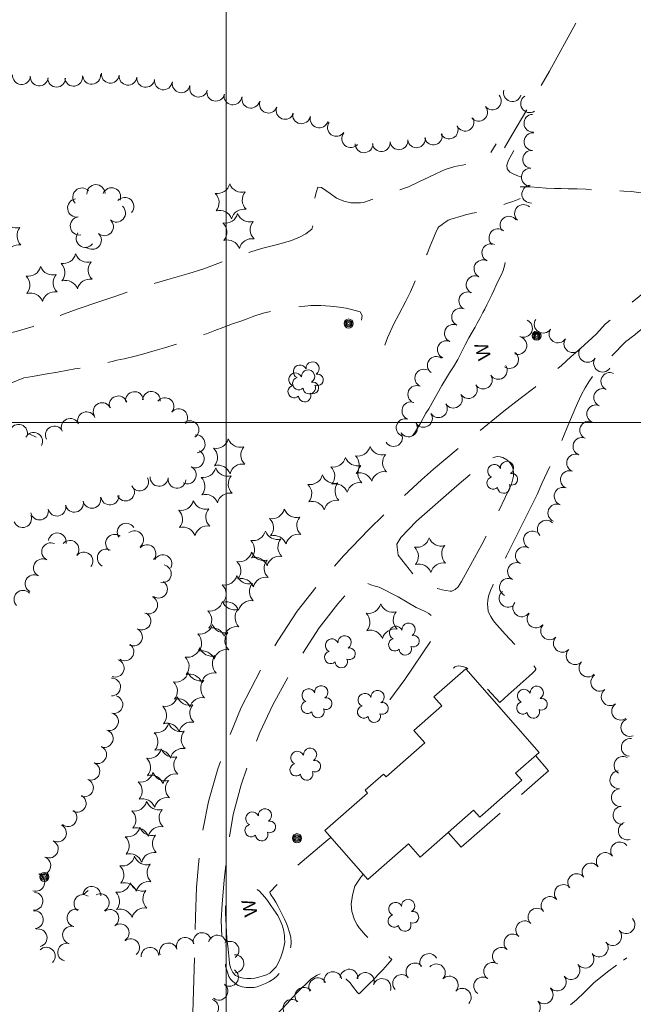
# Model space of a CAD drawing. Header units: feet. Extents: x 188458 to 190640, y 253500 to 255059.
# Tile 13 of 16: x 189908 to 190182, y 253740 to 254180. Entities that reach past the tile are written whole.
import ezdxf
from ezdxf.enums import TextEntityAlignment as Align

# ---------------------------------------------------------------- set-up
doc = ezdxf.new("R2010")
doc.units = ezdxf.units.FT
doc.header["$MEASUREMENT"] = 0
doc.linetypes.add('DGN Style 3', pattern=[44.535406, 31.811004, -12.724402])
doc.linetypes.add('DGN Style 6', pattern=[60.50453, 0.031811, -12.724402, 22.267703, -12.724402, 0.031811, -12.724402])
for name, color, linetype, lineweight in [('E_DWY', 73, 'DGN Style 3', 0), ('E_LAND_Vegetation', 21, 'Continuous', 0), ('E_MAP_GridLines', 251, 'Continuous', 0), ('E_MISCPROP', 40, 'Continuous', 0), ('E_MISCPROP_HvyDash', 54, 'DGN Style 3', 13), ('E_MISCPROP_HvyLine', 54, 'Continuous', 13), ('E_MISCPROP_Railing', 40, 'Continuous', 0), ('E_WTR', 251, 'DGN Style 6', 0)]:
    doc.layers.add(name, color=color, linetype=linetype, lineweight=lineweight)
doc.styles.add('Style-IGR_FONT_0', font='IGR_FONT_0.shx')

# ---------------------------------------------------------------- blocks, each defined once
blk = doc.blocks.new('POLE_6')
at = {"layer": 'E_MISCPROP', "color": 20, "linetype": 'Continuous', "lineweight": 0}
for centre, radius in [((-0.01, 0.02), 2.02), ((-0.01, 0.03), 1.52), ((0, -0.01), 1.01), ((0, 0), 0.502)]:
    blk.add_circle(centre, radius, dxfattribs=at)
blk = doc.blocks.new('WAL_3')
at = {"layer": 'E_MISCPROP_Railing', "color": 40, "linetype": 'Continuous', "lineweight": 0, "style": 'Style-IGR_FONT_0'}
blk.add_text('W', height=6, rotation=0, dxfattribs=at).set_placement((-2.27, -0.34), align=Align.MIDDLE_LEFT)
blk = doc.blocks.new('POLE_7')
at = {"layer": 'E_MISCPROP', "color": 20, "linetype": 'Continuous', "lineweight": 0}
for centre, radius in [((-0.01, 0.02), 2.02), ((-0.01, 0.03), 1.52), ((0, -0.01), 1.01), ((0, 0), 0.502)]:
    blk.add_circle(centre, radius, dxfattribs=at)
blk = doc.blocks.new('WAL_4')
at = {"layer": 'E_MISCPROP_Railing', "color": 40, "linetype": 'Continuous', "lineweight": 0, "style": 'Style-IGR_FONT_0'}
blk.add_text('W', height=6, rotation=359.9999, dxfattribs=at).set_placement((-2.27, -0.34), align=Align.MIDDLE_LEFT)
blk = doc.blocks.new('PINEL_1')
at = {"layer": 'E_LAND_Vegetation', "color": 93, "linetype": 'Continuous', "lineweight": 0}
for centre, start, end in [((-8.14, 7.32), 275.2112, 0.9761), ((2.26, 10.71), 215.2112, 300.9761), ((10.41, 3.41), 155.2112, 240.9761), ((-10.4, -3.39), 335.2112, 60.9761), ((8.15, -7.3), 95.2112, 180.9761), ((-2.25, -10.7), 35.2112, 120.9761)]:
    blk.add_arc(centre, 5.72, start, end, dxfattribs=at)
blk = doc.blocks.new('TREE_5')
at = {"layer": 'E_LAND_Vegetation', "color": 93, "linetype": 'Continuous', "lineweight": 0}
for centre, radius, start, end in [((-1.47, 4.28), 2.78, 1.3944, 209.1674), ((3.57, 2.42), 2.97, 278.4235, 139.6574), ((-4.47, 0.2), 2.78, 78.0715, 279.0825), ((-2.01, -4.2), 2.61, 140.7796, 358.7122), ((3.46, -3.43), 2.97, 196.0744, 79.0476)]:
    blk.add_arc(centre, radius, start, end, dxfattribs=at)

msp = doc.modelspace()

# ---------------------------------------------------------------- linework, layer by layer
at = {"layer": 'E_DWY', "color": 51, "linetype": 'DGN Style 3', "lineweight": 0, "flags": 128}
for points in [[(190368.29, 254570.21), (190315.54, 254473.63), (190290.36, 254425.43), (190256.72, 254362.88), (190218.53, 254291.49), (190196.3, 254250.97), (190177.2, 254216.32), (190144.63, 254157.17), (190127.79, 254128.56), (190124.47, 254122.88)], [(189840.33, 254023.12), (189859.36, 254029.41), (189863.74, 254030.51), (189868.65, 254031.55), (189875.24, 254033.31), (189880.11, 254034.58), (189884.24, 254035.67), (189888.88, 254036.53), (189893.9, 254037.76), (189899.73, 254039.29), (189906.12, 254040.67), (189913.65, 254042.94), (189920.08, 254045.5), (189925.68, 254047.93), (189927.67, 254048.63), (189933.43, 254050.79), (189943.56, 254054.15), (189949.74, 254056.18), (189958.33, 254059.3), (189966.78, 254061.97), (189974.92, 254064.24), (189983.27, 254066.65), (189990.05, 254068.72), (189998.18, 254071.84), (190005.46, 254074.55), (190011.02, 254076.34), (190015.79, 254077.78), (190023.48, 254079.75), (190029.22, 254081.44), (190033.05, 254083), (190035.64, 254084.35), (190038.24, 254086.42), (190039.43, 254089.74), (190039.44, 254092.08), (190038.78, 254095.22), (190038.74, 254096.52), (190039.29, 254099.22), (190040.16, 254102.88), (190040.93, 254105.22), (190042.61, 254105.19), (190046.52, 254102.36), (190049.34, 254100.33), (190052.57, 254098.97), (190055.67, 254098.33), (190060.04, 254098.31), (190060.04, 254098.31), (190061.47, 254098.48), (190065.79, 254099.91), (190069.8, 254101.25), (190075.77, 254103.36), (190081.52, 254105.48), (190086.14, 254107.6), (190090.64, 254109.74), (190094.09, 254111.39), (190097.88, 254113.23), (190102.25, 254114.51), (190105.54, 254115.16), (190108.76, 254115.6), (190112.38, 254116.56), (190115.01, 254117.97), (190117.09, 254119.38), (190118.34, 254120.69), (190120.76, 254124.6)], [(190128.63, 254121.7), (190127.67, 254119.99), (190126.18, 254117.36), (190125.47, 254115.16), (190125.69, 254113.49), (190126.89, 254111.93), (190128.3, 254111.22), (190130.63, 254110.24), (190131.72, 254109.87)], [(189966.42, 253641.85), (189975.05, 253675.33), (189978.05, 253688.97), (189981.45, 253706.66), (189983.11, 253719.73), (189984.97, 253733.8), (189985.13, 253736.19), (189986.24, 253779.04), (189986.75, 253792.21), (189987.62, 253802.46), (189988.89, 253814.57), (189992.02, 253830.68), (189996.33, 253845.23), (190001.5, 253859.83), (190006.73, 253872.57), (190015.8, 253890.31), (190023.11, 253902.51), (190031.8, 253915.71), (190041.27, 253927.88), (190052.47, 253940.39), (190063.79, 253952.23), (190074.61, 253962.85), (190087.37, 253974.4), (190092.7, 253979.13), (190105.57, 253990.05), (190112.21, 253995.4), (190115.21, 253997.77), (190124.17, 254005.08), (190131.46, 254010.72), (190138.09, 254015.88), (190141.14, 254018.4), (190143.64, 254020.25), (190149.88, 254025.6), (190154.06, 254029.44), (190158.4, 254033.1), (190165.46, 254039.57), (190169.57, 254044.17), (190174.49, 254048.15), (190180.19, 254052.76), (190187.81, 254058.93), (190192.87, 254062.41), (190196.02, 254064.38), (190200.65, 254067.42), (190207.07, 254071.53), (190210.5, 254073.96), (190211.93, 254075.03), (190214.89, 254077.27), (190218.01, 254079.71), (190220.23, 254081.74), (190222.05, 254083.45), (190224.39, 254085.51), (190227.47, 254088.55), (190228.88, 254090.23), (190230.18, 254091.88), (190231.13, 254093.36), (190231.69, 254094.61), (190232.21, 254096.19), (190232.51, 254097.98), (190232.6, 254099.41), (190232.5, 254101.29), (190232.1, 254103.92), (190231.44, 254106.19), (190230.43, 254107.95), (190229.44, 254109.36), (190228.85, 254110.02), (190227.39, 254111.17), (190225.75, 254112.14), (190223.93, 254112.73), (190222.46, 254112.97), (190221.04, 254113.11), (190219.39, 254112.8), (190218.03, 254112.38), (190216.55, 254112.2)], [(190131.52, 254105.41), (190132.45, 254105.43), (190135.93, 254105.39), (190139.58, 254105.11), (190143.11, 254104.88), (190146.8, 254104.7), (190149.85, 254104.6), (190152.85, 254104.57), (190156.87, 254104.45), (190160.79, 254104.33), (190164.24, 254103.99), (190171.68, 254103.89), (190174.79, 254103.68), (190177.73, 254103.48), (190181.1, 254103.29), (190184.58, 254102.88), (190188.4, 254102.41), (190191.4, 254101.84), (190194.06, 254101.34), (190197.29, 254100.04), (190200.7, 254098.7), (190204.39, 254097.3), (190208.14, 254095.89), (190212.94, 254094.01), (190216.81, 254092.6), (190219.06, 254091.75), (190226.81, 254087.9)], [(190070.95, 254034.68), (190072.14, 254037.97), (190075.01, 254044.15), (190077.2, 254048.33), (190080.33, 254054.3), (190082.4, 254058.51), (190083.89, 254061.84), (190085.15, 254064.9), (190086.2, 254067.46), (190087.93, 254071.34), (190089.82, 254075.51), (190091.13, 254078.64), (190092.62, 254082.2), (190093.79, 254085.03), (190094.63, 254086.89), (190095.15, 254087.48), (190096.5, 254088.53), (190097.37, 254089.22), (190098.25, 254089.74), (190099.27, 254090.5), (190100.5, 254090.95), (190102.09, 254091.4), (190104.05, 254091.98), (190105.61, 254092.42), (190107.06, 254092.83), (190110.12, 254093.57), (190112.77, 254094.19), (190115.18, 254094.89), (190117.18, 254095.57), (190120.11, 254096.34), (190122.54, 254097.04), (190125.33, 254097.93), (190127.67, 254098.75), (190129.42, 254099.28), (190130.89, 254099.85), (190131.5, 254100.13)], [(189903.68, 254017.64), (189909.57, 254020.06), (189913.44, 254020.66), (189919.12, 254021.61), (189924.51, 254022.6), (189929.18, 254023.42), (189932.37, 254023.99), (189936.03, 254024.55), (189940.39, 254025.28), (189943.29, 254025.94), (189946.32, 254026.77), (189949.67, 254027.52), (189951.12, 254027.98), (189954.36, 254028.56), (189959.32, 254029.7), (189963.19, 254030.7), (189968.19, 254032.19), (189972.44, 254033.42), (189978.1, 254035.24), (189982.88, 254036.91), (189987.82, 254038.74), (189991.17, 254039.77), (189994.97, 254041.19), (189998.88, 254042.64), (190002.76, 254044.12), (190006.5, 254045.41), (190009.36, 254046.38), (190012.33, 254047.54), (190016.58, 254048.91), (190020.92, 254049.86), (190025.65, 254050.88), (190030.52, 254051.51), (190037.89, 254052.36), (190042.33, 254052.33), (190046.49, 254052.1), (190050.74, 254051.62), (190053.68, 254051.16), (190056, 254050.57), (190059.92, 254049.6), (190060.76, 254047.93), (190060.48, 254045.06), (190059.88, 254042.37), (190059.23, 254040.11), (190058.36, 254037.8)], [(190311.42, 253995.68), (190308.91, 253995.58), (190305.47, 253995.21), (190302.47, 253994.61), (190299.59, 253993.76), (190296.83, 253992.63), (190294.07, 253991.67), (190291.14, 253990.98), (190288.38, 253990.78), (190285.72, 253991), (190282.62, 253991.56), (190279.54, 253992.27), (190275.18, 253993.38), (190272.53, 253994.67), (190269.8, 253996.26), (190267.25, 253997.86), (190264.81, 253999.41), (190262.3, 254001.06), (190259.53, 254002.88), (190257.41, 254004.46), (190256.09, 254005.52), (190213.76, 254044.39), (190212.49, 254045.13), (190210.91, 254045.95), (190208.82, 254046.95), (190207.09, 254047.44), (190204.85, 254047.79), (190202.92, 254048.03), (190201.31, 254048.12), (190199.12, 254047.96), (190197.39, 254047.65), (190195.6, 254046.81), (190193.54, 254045.85), (190191.04, 254044.67), (190189.16, 254043.73), (190187.79, 254042.96), (190186.06, 254042), (190184.25, 254040.55), (190182.66, 254039.32), (190181.15, 254038.08), (190179.67, 254037.06), (190178.72, 254036.26), (190165.63, 254023.02), (190164.32, 254021.26), (190162.21, 254018.25), (190160.51, 254015.51), (190158.93, 254012.54), (190157.12, 254008.66), (190155.53, 254005.26), (190153.55, 254000.38), (190149.13, 253989.83), (190145.97, 253983.11), (190141.08, 253972.81), (190139.01, 253967.82)], [(190085.09, 253955.88), (190103.19, 253971.7), (190116.17, 253982.85), (190118.57, 253983.96), (190120.52, 253984.65), (190121.28, 253984.86), (190122.43, 253984.74), (190123.63, 253984.4), (190125.43, 253983.4), (190126.53, 253982.47), (190127.66, 253980.89), (190128.35, 253979.2), (190128.5, 253977.46), (190128.4, 253975.99), (190128, 253974.22), (190127.5, 253972.48), (190121.13, 253958.74), (190114.33, 253945.48)], [(190139.01, 253967.82), (190125.36, 253940.45), (190120.07, 253929.46), (190119.16, 253927.24), (190118.14, 253924.92), (190117.34, 253922.46), (190116.98, 253920.45), (190116.89, 253918.95), (190117, 253917.41), (190117.2, 253915.73), (190117.53, 253914.6), (190118.29, 253913.29), (190119.2, 253911.89), (190120.03, 253910.74), (190124.79, 253905.39), (190132.3, 253897.34), (190138.42, 253890.11), (190138.46, 253889.84), (190137.94, 253889.08), (190136.89, 253888.02), (190135.54, 253886.72), (190134.2, 253885.51), (190132.84, 253884.25), (190131.48, 253883.06), (190129.98, 253881.7), (190128.57, 253880.48), (190127.45, 253879.49), (190126.2, 253878.39), (190122.29, 253874.89), (190109.93, 253888.59), (190109.16, 253889.17), (190107.94, 253890.03), (190107.08, 253890.51), (190105.85, 253890.95), (190104.7, 253891.18), (190103.97, 253891.22), (190103.16, 253891.13), (190102.26, 253890.79), (190101.72, 253890.4), (190101.49, 253890.18)], [(190083.43, 253932.45), (190076.86, 253940.81), (190076.44, 253944.32), (190076.23, 253945.66), (190078.02, 253948.61), (190085.09, 253955.88)], [(190114.34, 253945.5), (190106.1, 253930.57), (190105.17, 253928.93), (190103.67, 253926.63), (190102.44, 253925.43), (190100.96, 253924.71), (190100.11, 253924.6), (190098.23, 253924.96), (190096.51, 253925.29), (190094.54, 253925.8), (190092.5, 253926.61), (190090.64, 253927.43), (190088.82, 253928.55), (190086.93, 253929.64), (190083.43, 253932.45)], [(190073.21, 253876.09), (190079.95, 253885.09), (190091.4, 253902.21), (190092.62, 253904.39), (190093.48, 253906.34), (190093.85, 253908.28), (190093.56, 253910.76), (190092.75, 253912.44), (190091.77, 253913.75), (190090.56, 253914.65), (190089, 253915.62), (190086.99, 253916.52), (190084.97, 253917.36), (190076.92, 253922.06), (190068.42, 253926.47), (190066.68, 253926.94), (190064.69, 253927.52), (190063.13, 253928.13), (190061.85, 253928.3), (190060.83, 253928.41), (190060.06, 253928.32), (190058.95, 253927.96), (190057.58, 253927.38), (190056.39, 253926.41), (190055.12, 253924.92), (190049.91, 253919.02), (190041.64, 253908.28), (190033.3, 253895.49), (190027.49, 253886.04), (190020.83, 253873.86), (190015.09, 253861.48), (190010.81, 253850.16), (190006.74, 253838.08), (190003.19, 253824.8), (190000.56, 253808.99), (189999.1, 253795.51), (189998.19, 253784.87), (189997.75, 253777.47), (189998.13, 253767.84), (189999.75, 253756.97), (190000.3, 253755.18), (190001.23, 253752.31), (190001.89, 253751.2), (190002.92, 253750.09), (190004.34, 253749.03), (190005.42, 253748.43), (190007.15, 253747.71), (190008.99, 253747.5), (190010.78, 253747.4), (190012.39, 253747.46), (190013.9, 253747.79), (190017.56, 253749.19), (190019.35, 253750.1), (190021.26, 253751.38), (190022.75, 253752.61), (190023.76, 253753.8), (190024.72, 253755.34), (190025.64, 253756.84), (190026.66, 253758.7), (190027.94, 253761.53), (190028.5, 253763.54), (190028.88, 253765.69), (190029.02, 253767.58), (190028.9, 253770.01), (190028.3, 253772.03), (190027.53, 253774.39), (190026.94, 253776.04), (190026.09, 253777.98), (190025.11, 253779.84), (190024.29, 253781.62), (190023.25, 253783.75), (190022.19, 253785.58), (190021.16, 253787.27), (190020.14, 253788.81), (190019.71, 253789.55), (190019.46, 253790.04), (190024.4, 253795.25), (190033.94, 253803.86), (190045.61, 253813.69), (190046.74, 253814.57)], [(190061.32, 253797.94), (190060.21, 253796.86), (190057.59, 253792.73), (190056.42, 253788.74), (190055.88, 253784.65), (190056.22, 253781.5), (190057.3, 253777.72), (190058.55, 253775.41), (190059.4, 253774.19), (190060.53, 253772.89), (190061.4, 253771.9), (190062.21, 253771), (190063.43, 253769.86), (190064.83, 253768.52), (190066.58, 253766.88), (190068.08, 253765.46), (190069.5, 253763.98), (190070.81, 253762.85), (190072.26, 253761.74), (190073.23, 253760.73), (190073.57, 253760.38), (190074, 253760.01), (190072.13, 253757.69), (190070.02, 253755.41), (190067.75, 253753.06), (190065.8, 253750.94), (190064.21, 253749.33), (190062.41, 253747.55), (190060.73, 253746), (190059.69, 253744.98), (190059.35, 253744.66), (190058.56, 253745.4), (190056.92, 253747.44), (190055.4, 253749.48), (190053.68, 253751.2), (190051.29, 253753.04), (190049.11, 253754.08), (190047.42, 253754.62), (190045.83, 253754.71), (190043.85, 253754.34), (190040.67, 253753.04), (190037.82, 253751.13), (190035.7, 253749.17), (190033.78, 253747.28), (190031.8, 253745.21), (190029.62, 253742.95), (190027.28, 253740.35), (190025.03, 253737.98), (190022.28, 253735.3), (190019.52, 253732.23), (190016.74, 253728.93), (190014.17, 253726.22), (190011.85, 253723.54), (190009.89, 253721.25), (190007.83, 253718.65), (190004.93, 253714.41), (190003.01, 253711.61), (190001.1, 253708.87), (189999.26, 253705.99), (189997.62, 253703.22), (189996.31, 253700.55), (189995.06, 253698.03), (189994.13, 253695.7), (189993.17, 253693.04), (189991.93, 253689.22), (189990.94, 253686.3), (189990.09, 253683.97), (189989.29, 253681.38), (189988.56, 253678.59), (189987.8, 253675.36), (189987.31, 253673.62), (189984.85, 253664.42), (189978.89, 253642.22)]]:
    msp.add_lwpolyline(points, dxfattribs=at)
at = {"layer": 'E_LAND_Vegetation', "color": 93, "linetype": 'Continuous', "lineweight": 0}
for p, q in [((189915, 253993.44), (189911.95, 253995.01)), ((189938.26, 253790.86), (189936.36, 253789.14))]:
    msp.add_line(p, q, dxfattribs=at)
for centre, radius, start, end in [((189908.46, 254155.14), 3.98, 175.4878, 355.4725), ((189939.82, 254155.27), 3.98, 184.7713, 4.756), ((189948.16, 254155.78), 3.98, 173.4927, 353.4774), ((189956.07, 254154.88), 3.98, 173.4927, 353.4774), ((189916.38, 254154.52), 3.98, 175.6693, 355.6539), ((189924.17, 254153.99), 3.98, 179.7647, 359.7494), ((189931.78, 254154.38), 3.98, 188.5862, 8.5708), ((189964.02, 254153.9), 3.98, 171.9417, 351.9264), ((189971.9, 254152.78), 3.98, 171.9417, 351.9264), ((189979.87, 254151.48), 3.98, 167.968, 347.9526), ((189987.67, 254149.53), 3.98, 165.7164, 345.701), ((189995.35, 254147.71), 3.98, 167.5771, 347.5618), ((190003, 254146.07), 3.98, 171.1053, 351.09), ((190119.03, 254143.82), 3.98, 219.1163, 39.101), ((190127.98, 254147.57), 3.98, 163.9095, 343.8942), ((190011.03, 254144.58), 3.98, 165.0592, 345.0439), ((190018.89, 254142.37), 3.98, 159.4647, 339.4494), ((190135.68, 254142.59), 3.98, 122.2314, 302.2161), ((190026.34, 254139.57), 3.98, 159.4647, 339.4494), ((190033.67, 254137.62), 3.98, 169.0227, 349.0074), ((190112.85, 254138.77), 3.98, 219.5584, 39.543), ((190137.14, 254133.83), 3.98, 93.0932, 273.0778), ((190041.57, 254135.75), 3.98, 164.298, 344.2826), ((190049.27, 254131.98), 3.98, 145.0709, 325.0556), ((190106.83, 254134.32), 3.98, 206.9834, 26.968), ((190055.68, 254126.95), 3.98, 139.7653, 319.7499), ((190092.62, 254128.13), 3.98, 197.2357, 17.2204), ((190099.69, 254130.79), 3.98, 207.4927, 27.4773), ((190137.22, 254125.61), 3.98, 85.4517, 265.4364), ((190061.63, 254124.66), 3.98, 180.328, 0.3127), ((190069.35, 254125.15), 3.98, 186.2053, 6.19), ((190077.27, 254125.99), 3.98, 186.0423, 6.027), ((190085.08, 254126.9), 3.98, 188.7094, 8.694), ((190136.58, 254117.68), 3.98, 85.4517, 265.4364), ((190135.95, 254109.74), 3.98, 85.4517, 265.4364), ((189935.47, 254100.86), 4.06, 42.9295, 222.9141), ((189941.77, 254102.33), 4.06, 1.9515, 181.9361), ((189948.74, 254100.94), 4.06, 338.7576, 158.7423), ((190136.2, 254102.14), 3.98, 94.8161, 274.8008), ((189933.16, 254095.96), 4.06, 98.4755, 278.4602), ((189954.65, 254096.63), 4.06, 319.1385, 139.1231), ((189950.94, 254093.7), 4.06, 228.3806, 48.3653), ((190132.93, 254093.48), 3.98, 47.6819, 227.6665), ((189934.35, 254087.92), 4.06, 98.4755, 278.4602), ((189945.54, 254087.62), 4.06, 228.3806, 48.3653), ((190126.47, 254088.27), 3.98, 38.0328, 218.0175), ((189936.97, 254082.38), 4.06, 142.8652, 322.8499), ((189940.14, 254081.55), 4.06, 228.3806, 48.3653), ((190121.48, 254082.69), 3.98, 50.2597, 230.2444), ((190118.34, 254075.98), 3.98, 65.6227, 245.6073), ((190114.78, 254068.78), 3.98, 63.5317, 243.5164), ((190111.28, 254061.65), 3.98, 63.9775, 243.9621), ((190108.03, 254054.48), 3.98, 66.2671, 246.2518), ((190104.8, 254047.2), 3.98, 66.0869, 246.0715), ((190132.96, 254042.15), 3.97, 246.3983, 66.383), ((190141.7, 254043.99), 3.97, 146.7873, 326.772), ((190101.58, 254039.92), 3.98, 66.2011, 246.1857), ((190148.34, 254039.64), 3.97, 146.7873, 326.772), ((190098.42, 254032.64), 3.98, 66.7229, 246.7075), ((190130.42, 254034.46), 3.97, 250.973, 70.9577), ((190154.99, 254035.29), 3.97, 146.7873, 326.772), ((190161.63, 254030.94), 3.97, 146.7873, 326.772), ((190093.94, 254025.57), 3.98, 54.3505, 234.3352), ((190126.73, 254028.2), 3.97, 234.293, 54.2776), ((190168.28, 254026.58), 3.97, 146.7873, 326.772), ((190088.36, 254019.9), 3.97, 66.6478, 246.6325), ((190121.67, 254023.33), 3.97, 212.6402, 32.6249), ((190114.98, 254019.05), 3.97, 212.6402, 32.6249), ((190171.52, 254018.43), 3.97, 64.7085, 244.6932), ((190085.21, 254012.61), 3.97, 66.6478, 246.6325), ((190108.29, 254014.76), 3.97, 212.6402, 32.6249), ((190168.34, 254011.24), 3.97, 66.8393, 246.824), ((189951.73, 254007.93), 4, 18.5305, 198.5152), ((189959.01, 254009.85), 4, 6.8437, 186.8284), ((189966.56, 254009.91), 4, 355.6988, 175.6835), ((189972.58, 254007.14), 4, 322.0049, 141.9895), ((190101.6, 254010.48), 3.97, 212.6402, 32.6249), ((189944.55, 254004.92), 4, 24.0167, 204.0014), ((189978.76, 254002.19), 4, 320.0199, 140.0045), ((190082.58, 254005.28), 3.97, 71.0151, 250.9998), ((190094.91, 254006.19), 3.97, 212.6402, 32.6249), ((190165.21, 254003.93), 3.97, 66.8393, 246.824), ((189930.28, 253997.86), 4, 24.1799, 204.1646), ((189937.56, 254000.84), 4, 20.9088, 200.8935), ((190079.99, 253997.77), 3.97, 71.0151, 250.9998), ((190088.22, 254001.91), 3.97, 212.6402, 32.6249), ((189907.16, 253995.2), 4, 340.9812, 160.9659), ((189923.18, 253994.45), 4, 27.3072, 207.2919), ((189983.79, 253996.82), 4, 303.8602, 123.8449), ((190081.53, 253997.63), 3.97, 212.6402, 32.6249), ((190162.09, 253996.63), 3.97, 66.8393, 246.824), ((189913.93, 253991.64), 4, 332.7559, 152.7406), ((189986.55, 253990.49), 4, 276.2747, 96.2594), ((190074.84, 253993.34), 3.97, 212.6402, 32.6249), ((190159.04, 253989.39), 3.97, 69.3704, 249.3551), ((189986.18, 253983.77), 4, 243.3225, 63.3072), ((190156.24, 253981.96), 3.97, 69.3704, 249.3551), ((189982.59, 253976.63), 4, 243.3225, 63.3072), ((189961.31, 253973.53), 4, 207.3072, 27.2919), ((189970.01, 253975.53), 4, 176.1246, 356.1093), ((189977.98, 253974.7), 4, 175.1642, 355.1489), ((190153.44, 253974.52), 3.97, 69.3704, 249.3551), ((189954.99, 253968.99), 4, 204.7828, 24.7675), ((190150.64, 253967.09), 3.97, 69.3704, 249.3551), ((189939.93, 253965.71), 4, 192.6171, 12.6018), ((189948, 253967.18), 4, 186.3961, 6.3808), ((189916.53, 253960.48), 4, 192.6171, 12.6018), ((189924.33, 253962.22), 4, 192.6171, 12.6018), ((189932.13, 253963.97), 4, 192.6171, 12.6018), ((190147.82, 253959.61), 3.97, 68.0681, 248.0527), ((189908.98, 253957.11), 4, 200.7202, 20.7049), ((189955.29, 253950.98), 4, 33.1375, 213.1222), ((190143.11, 253952.37), 3.97, 44.153, 224.1377), ((189924.46, 253946.68), 4, 350.2196, 170.2043), ((189950.1, 253946.05), 4, 52.7261, 232.7108), ((189959.02, 253947.68), 4, 308.5791, 128.5638), ((190136.97, 253947.57), 3.98, 62.5364, 242.5211), ((189921.53, 253942.27), 4, 65.0624, 245.0471), ((189930.15, 253943.33), 4, 318.572, 138.5567), ((189964.55, 253941.42), 4, 318.6305, 138.6151), ((190133.33, 253940.51), 3.98, 62.7696, 242.7543), ((189936.35, 253938.12), 4, 321.5281, 141.5128), ((189946.38, 253939.41), 4, 62.9996, 242.9843), ((189971.69, 253936.94), 4, 331.8834, 151.8681), ((189917.85, 253935.07), 4, 62.591, 242.5757), ((189971.47, 253932.43), 4, 259.3926, 79.3773), ((190129.81, 253933.43), 3.98, 64.1784, 244.1631), ((189914.1, 253927.99), 4, 61.9825, 241.9672), ((189969.75, 253925.58), 4, 236.3719, 56.3566), ((190126.18, 253926.37), 3.98, 64.5095, 244.4941), ((189909.14, 253921), 4, 43.6844, 223.669), ((189965.31, 253918.53), 4, 245.9762, 65.9608), ((190126.06, 253921.41), 3.98, 128.536, 308.5207), ((190132.17, 253917.19), 3.98, 142.756, 322.7406), ((189962.29, 253911.32), 4, 241.4985, 61.4831), ((190138.49, 253912.21), 3.98, 140.2789, 320.2635), ((190144.61, 253906.89), 3.98, 135.8806, 315.8653), ((189958.53, 253904.16), 4, 244.0902, 64.0748), ((190150.32, 253901.35), 3.98, 135.8806, 315.8653), ((189954.7, 253897.54), 4, 235.1785, 55.1632), ((190156.03, 253895.81), 3.98, 135.8806, 315.8653), ((189950.37, 253890.26), 4, 249.5616, 69.5463), ((190161.74, 253890.27), 3.98, 135.8806, 315.8653), ((190167.03, 253883.9), 3.98, 125.9947, 305.9794), ((189948.75, 253881.82), 4, 269.5305, 89.5152), ((189949.81, 253873.95), 3.98, 255.5813, 75.566), ((190171.71, 253877.46), 3.98, 125.9947, 305.9794), ((190176.38, 253871.02), 3.98, 125.9947, 305.9794), ((189947.82, 253866.36), 3.98, 252.6823, 72.6669), ((190180.46, 253863.69), 3.98, 112.3246, 292.3092), ((189945.45, 253858.76), 3.98, 252.6823, 72.6669), ((190180.67, 253854.77), 3.98, 82.3024, 262.2871), ((189942.52, 253851.58), 3.98, 247.4027, 67.3874), ((189939.5, 253844.16), 3.98, 249.0033, 68.9879), ((190177.37, 253846.75), 3.98, 61.4289, 241.4135), ((190175.57, 253840.31), 3.98, 95.0682, 275.0529), ((189936.65, 253836.73), 3.98, 249.0033, 68.9879), ((190176.27, 253832.38), 3.98, 95.0682, 275.0529), ((189933.36, 253829.78), 3.98, 241.939, 61.9237), ((189929.24, 253823.44), 3.98, 231.978, 51.9626), ((190176.93, 253824.5), 3.98, 96.205, 276.1897), ((190179.32, 253817.44), 3.98, 109.1264, 289.1111), ((189924.57, 253816.56), 3.98, 242.8934, 62.878), ((189920.92, 253809.39), 3.98, 245.1428, 65.1274), ((190175.93, 253808.53), 3.98, 36.3904, 216.3751), ((190169.52, 253803.81), 3.98, 36.3904, 216.3751), ((189917.56, 253801.99), 3.98, 250.2585, 70.2432), ((190163.12, 253799.09), 3.98, 36.3904, 216.3751), ((189914.87, 253794.5), 3.98, 250.2585, 70.2432), ((190156.71, 253794.37), 3.98, 36.3904, 216.3751), ((189914.08, 253786.03), 3.98, 265.9046, 85.8893), ((189939.96, 253788.67), 3.98, 356.4977, 176.4824), ((190150.75, 253789.47), 3.98, 42.4774, 222.4621), ((189935.94, 253785.03), 3.98, 53.8844, 233.8691), ((189943.77, 253785.37), 3.98, 298.0933, 118.078), ((190144.81, 253784.13), 3.98, 41.764, 221.7487), ((189914.26, 253777.76), 3.98, 275.1352, 95.1198), ((189932.86, 253778.55), 3.98, 74.1166, 254.1013), ((189948, 253778.36), 3.98, 304.6962, 124.6809), ((190138.98, 253778.93), 3.98, 45.6701, 225.6548), ((190133.49, 253773.27), 3.98, 47.5373, 227.522), ((190178.73, 253775.58), 4.01, 222.0382, 42.0229), ((189915.91, 253769.67), 3.98, 283.521, 103.5056), ((189930.83, 253770.91), 3.98, 75.626, 255.6107), ((189952.61, 253771.93), 3.98, 304.5223, 124.5069), ((190172.79, 253770.27), 4.01, 220.5495, 40.5341), ((189957.28, 253765.27), 3.98, 309.6422, 129.6269), ((189981.7, 253765.87), 3.98, 17.8021, 197.7868), ((189989.25, 253768), 3.98, 14.8058, 194.7905), ((189996.03, 253766.87), 3.98, 345.8088, 165.7935), ((190001.71, 253764.12), 3.98, 305.4895, 125.4742), ((190128.19, 253767.4), 3.98, 48.9903, 228.975), ((189919.58, 253761.49), 3.98, 315.312, 135.2967), ((189928.68, 253763.24), 3.98, 75.3599, 255.3446), ((189965.97, 253761.41), 3.98, 4.3011, 184.2858), ((189974.2, 253763.37), 3.98, 19.0155, 199.0002), ((190123.04, 253761.38), 3.98, 49.7389, 229.7236), ((190166.74, 253765.14), 4.01, 218.3057, 38.2904), ((190003.94, 253758.08), 3.98, 272.3173, 92.302), ((190090.59, 253758.63), 3.98, 29.8471, 209.8318), ((190160.44, 253760.17), 4.01, 218.3057, 38.2904), ((190001.48, 253751.99), 3.98, 236.5666, 56.5513), ((190047.72, 253750.55), 3.98, 11.8515, 191.8362), ((190054.97, 253751.64), 3.98, 354.9841, 174.9688), ((190084.39, 253754.43), 3.98, 41.537, 221.5217), ((190093.97, 253754), 3.98, 316.7004, 136.6851), ((190119.17, 253754.71), 3.98, 55.7432, 235.7278), ((190154.19, 253755.1), 4.01, 219.0149, 38.9996), ((190040.97, 253747.76), 3.98, 28.7215, 208.7061), ((190062.19, 253750.18), 3.98, 340.0281, 160.0128), ((190069.67, 253747.46), 3.98, 340.0281, 160.0128), ((190078.44, 253749.26), 3.98, 43.6426, 223.6273), ((190099.76, 253748.54), 3.98, 316.7004, 136.6851), ((190114.69, 253748.14), 3.98, 55.7432, 235.7278), ((190148.02, 253749.91), 4.01, 220.2974, 40.282), ((189996.75, 253745.79), 3.98, 232.3912, 52.3758), ((190034.73, 253743.56), 3.98, 39.7981, 219.7827), ((190105.55, 253743.09), 3.98, 316.7004, 136.6851), ((190142.16, 253744.21), 4.01, 224.5956, 44.5803), ((189992.58, 253738.26), 3.98, 254.3148, 74.2995), ((190029.4, 253738.17), 3.98, 49.5204, 229.5051), ((190136.44, 253738.59), 4.01, 224.5956, 44.5803)]:
    msp.add_arc(centre, radius, start, end, dxfattribs=at)
at = {"layer": 'E_MAP_GridLines', "color": 161, "linetype": 'Continuous', "lineweight": 0}
for p, q in [((190000, 253500), (190000, 255000)), ((188500, 254000), (190500, 254000))]:
    msp.add_line(p, q, dxfattribs=at)
at = {"layer": 'E_MISCPROP_HvyDash', "color": 241, "linetype": 'DGN Style 3', "lineweight": 13, "flags": 128}
msp.add_lwpolyline([(190099.27, 253816.74), (190105.07, 253810.19), (190144.1, 253844.32), (190138.3, 253851.13)], dxfattribs=at)
at = {"layer": 'E_MISCPROP_HvyLine', "color": 241, "linetype": 'Continuous', "lineweight": 13, "flags": 128}
msp.add_lwpolyline([(190081.47, 253811.67), (190063.27, 253795.72), (190044.1, 253817.58), (190063.24, 253834.35), (190062.12, 253835.63), (190070.4, 253842.89), (190071.51, 253841.63), (190088.83, 253856.81), (190083.93, 253862.39), (190096.46, 253873.38), (190092.89, 253877.45), (190107.09, 253889.9), (190139.87, 253852.51), (190129.36, 253843.3), (190132.17, 253840.1), (190113.36, 253823.61), (190110.64, 253826.71), (190086.69, 253805.72)], close=True, dxfattribs=at)
at = {"layer": 'E_MISCPROP_Railing', "color": 40, "linetype": 'Continuous', "lineweight": 13, "flags": 128}
for points in [[(190124.79, 254071.63), (190124.51, 254070.15), (190123.91, 254068.07), (190123.1, 254066.19), (190121.91, 254063.94), (190120.74, 254061.48), (190119.64, 254059.02), (190118.82, 254057.19), (190117.79, 254055.1), (190116.6, 254052.61), (190115.67, 254050.79), (190114.78, 254049.2), (190113.44, 254046.56), (190112.28, 254044.42), (190111.27, 254042.7), (190109.95, 254040.37), (190108.51, 254037.87), (190106.92, 254034.72), (190105.25, 254031.43), (190103.51, 254028.15), (190101.6, 254024.89), (190099.86, 254022.27), (190098.47, 254020.08), (190096.46, 254016.59), (190095, 254013.95), (190093.59, 254011.51), (190092.04, 254008.87), (190090.54, 254006.22), (190089.34, 254004.21), (190088.12, 254001.98), (190086.77, 253999.43), (190085.51, 253997.46), (190084.14, 253995.32), (190083.23, 253994.07)], [(190013.87, 253791.27), (190014.85, 253790.47), (190016.11, 253789.2), (190017.3, 253787.82), (190018.43, 253786.41), (190019.63, 253784.61), (190021.27, 253782.23), (190023.09, 253779.72), (190024.14, 253777.49), (190024.99, 253775.33), (190025.56, 253773.38), (190026, 253770.68), (190026.14, 253769.59), (190026.17, 253767.68), (190025.84, 253765.55), (190025.17, 253763.26), (190024.47, 253761.02), (190023.44, 253758.64), (190022.33, 253756.71), (190021.05, 253755.35), (190019.49, 253753.94), (190018.03, 253753.1), (190016.59, 253752.66), (190014.63, 253752.06), (190012.87, 253751.71), (190011.11, 253751.5), (190009.42, 253751.45), (190007.69, 253751.62), (190006.18, 253751.9), (190004.18, 253752.81), (190003.03, 253754.19), (190002.08, 253755.89), (190001.47, 253758.05), (190001.27, 253760.08), (190001.06, 253763.04), (190000.7, 253765.99), (190000.35, 253769.16), (190000.13, 253772.37), (189999.92, 253775.2), (189999.77, 253777.88), (189999.71, 253780.93), (189999.69, 253782.86), (189999.67, 253783.95)]]:
    msp.add_lwpolyline(points, dxfattribs=at)
at = {"layer": 'E_WTR', "color": 161, "linetype": 'Continuous', "lineweight": 0, "flags": 128}
for points in [[(190177.6, 253759.63), (190179.11, 253760.74)], [(190154.01, 253739.7), (190156.58, 253741.9), (190160.01, 253745.24), (190164.44, 253749.6), (190170.55, 253754.53), (190174.56, 253757.42)]]:
    msp.add_lwpolyline(points, dxfattribs=at)

# ---------------------------------------------------------------- block references
at = {"layer": 'E_LAND_Vegetation', "color": 93, "linetype": 'Continuous', "lineweight": 0, "xscale": 0.9999989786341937, "yscale": 0.9999989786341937, "zscale": 0.9999989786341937, "rotation": 104.8054062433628}
for name, p in [('PINEL_1', (190002.01, 254098.94)), ('PINEL_1', (190005.52, 254085.69)), ('PINEL_1', (189901.27, 254082.97)), ('PINEL_1', (189933.11, 254067.63)), ('PINEL_1', (189917.45, 254061.97)), ('TREE_5', (190036.22, 254019.98)), ('TREE_5', (190034.17, 254016.41)), ('PINEL_1', (190001.34, 253984.96)), ('PINEL_1', (190064.73, 253981.55)), ('PINEL_1', (190053.73, 253976.65)), ('TREE_5', (190123.13, 253975.54)), ('PINEL_1', (189995.72, 253971.98)), ('PINEL_1', (190043.45, 253968.81)), ('PINEL_1', (189985.7, 253957.28)), ('PINEL_1', (190026.38, 253953.56)), ('PINEL_1', (190017.93, 253943.76)), ('PINEL_1', (190091.16, 253940.78)), ('PINEL_1', (190011.77, 253934.33)), ('PINEL_1', (190005.18, 253923.88)), ('PINEL_1', (189998.74, 253912.29)), ('PINEL_1', (190069.5, 253911.22)), ('PINEL_1', (189994.25, 253902.01)), ('TREE_5', (190079.14, 253903.2)), ('TREE_5', (190050.52, 253897.53)), ('PINEL_1', (189988.6, 253891.61)), ('PINEL_1', (189983.4, 253880.56)), ('TREE_5', (190040.09, 253875.23)), ('TREE_5', (190136.42, 253874.99)), ('PINEL_1', (189978.56, 253869.62)), ('TREE_5', (190065.26, 253873.13)), ('PINEL_1', (189974.7, 253857.83)), ('PINEL_1', (189971.39, 253846.4)), ('TREE_5', (190035.06, 253847.29)), ('PINEL_1', (189967.65, 253835.83)), ('PINEL_1', (189964.82, 253822.87)), ('TREE_5', (190014.92, 253820.15)), ('PINEL_1', (189961.83, 253811.31)), ('PINEL_1', (189959.44, 253798.32)), ('PINEL_1', (189957.57, 253786.54)), ('TREE_5', (190078.92, 253779.73))]:
    msp.add_blockref(name, p, dxfattribs=at)
at = {"layer": 'E_MISCPROP', "color": 20, "linetype": 'Continuous', "lineweight": 0}
for name, p, xscale, yscale, zscale, rotation in [('POLE_7', (190054.74, 254044.32), 1.000000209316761, 1.000000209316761, 1.000000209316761, 93.97671389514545), ('POLE_6', (190138.81, 254038.84), 0.9999988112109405, 0.9999988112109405, 0.9999988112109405, 101.6642780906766), ('POLE_7', (190031.67, 253814.23), 1.000000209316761, 1.000000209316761, 1.000000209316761, 93.97671389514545), ('POLE_7', (189918.73, 253796.94), 1.000000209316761, 1.000000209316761, 1.000000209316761, 93.97671389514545)]:
    msp.add_blockref(name, p, dxfattribs=dict(at, xscale=xscale, yscale=yscale, zscale=zscale, rotation=rotation))
at = {"layer": 'E_MISCPROP_Railing', "color": 40, "linetype": 'Continuous', "lineweight": 0}
for name, p, xscale, yscale, zscale, rotation in [('WAL_4', (190114.81, 254030.22), 0.9999989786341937, 0.9999989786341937, 0.9999989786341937, 104.8054062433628), ('WAL_3', (190010.45, 253781.46), 0.9999988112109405, 0.9999988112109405, 0.9999988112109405, 101.6642780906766)]:
    msp.add_blockref(name, p, dxfattribs=dict(at, xscale=xscale, yscale=yscale, zscale=zscale, rotation=rotation))

doc.saveas('drawing.dxf')
